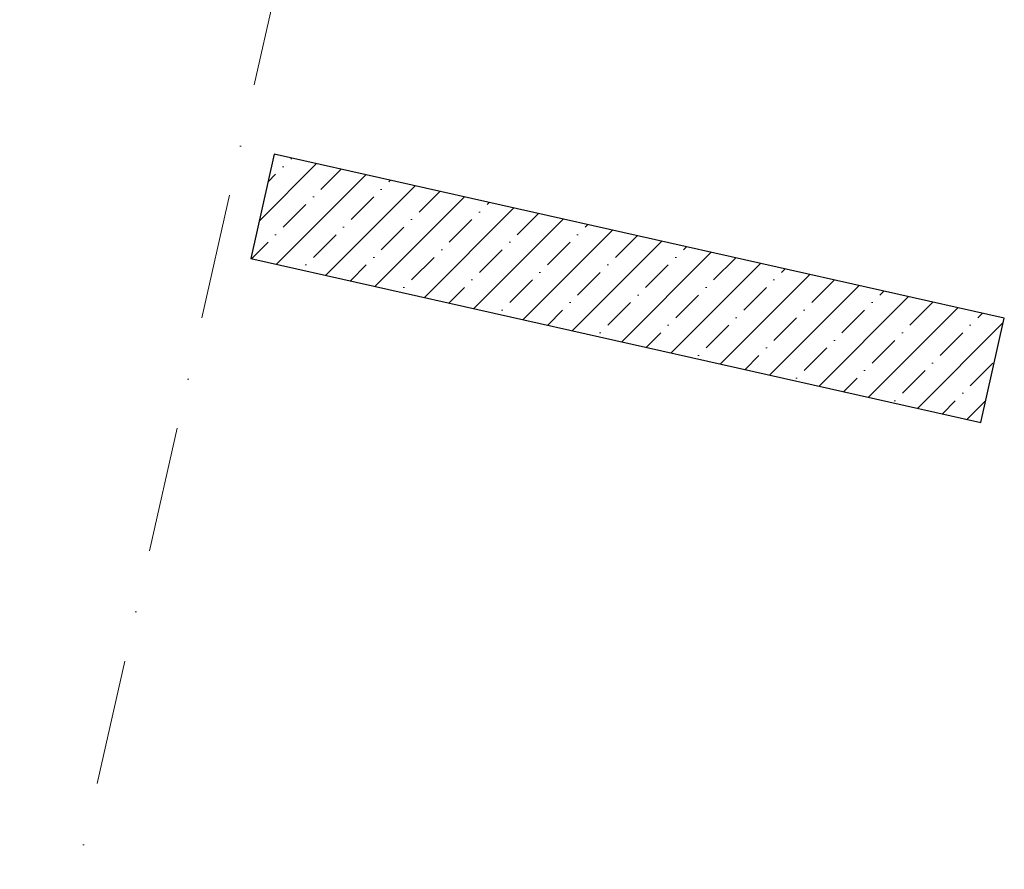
# Model space of a CAD drawing. Header units: millimetres. Extents: x -7218036 to -6920397, y 6117771 to 6333681.
# Tile 39 of 89: x -7181625 to -7178859, y 6139728 to 6142115. Entities that reach past the tile are written whole.
import ezdxf
from ezdxf.enums import TextEntityAlignment as Align

# ---------------------------------------------------------------- set-up
doc = ezdxf.new("R2010")
doc.units = ezdxf.units.MM
doc.header["$MEASUREMENT"] = 0
doc.linetypes.add('Штрихпунктирная', pattern=[670.277762, 352.777767, -176.388884, 0, -141.111112])
doc.layers.add('АР-Стены_внутренние_пилоны.АР', color=7, linetype='Continuous')
doc.layers.add('АР-Чертеж-Оси_Осевые размеры.АР', color=7, linetype='Continuous')
doc.layers.add('АР-Стены_внутренние_пилоны.АР_Ном._пера__1', color=7, linetype='Continuous', lineweight=30)
doc.layers.add('АР-Чертеж-Оси_Осевые размеры.АР_Ном._пера__120', color=7, linetype='Continuous', lineweight=0)
doc.styles.add('РЎР“Р•РќР•Р\xa0Р\x98Р\xa0_РЎРўР\x98Р›Р¬_3', font='GOTHIC.TTF')

# ---------------------------------------------------------------- blocks, each defined once
blk = doc.blocks.new('Стена_45_5', base_point=(-7180942.9, 6141590.7))
at = {"layer": 'АР-Стены_внутренние_пилоны.АР', "linetype": 'Continuous', "lineweight": 0, "true_color": 0x000000}
h = blk.add_hatch(dxfattribs=at)
h.set_pattern_fill('ЖЕЛЕЗОБЕТОН__PROJECT__0005', color=18, style=0, pattern_type=2)
h.set_pattern_definition([(45, (-6566190.34, 6562677.8), (-84.852814, 84.852814), []), (45, (-6566232.77, 6562720.22), (-84.852814, 84.852814), [90, -30, 0, -30])])
h.paths.add_polyline_path([(-7180975.8, 6141444.3), (-7178925.1, 6140983.7), (-7178859.4, 6141276.5), (-7180910.1, 6141737)])
at = {"layer": 'АР-Стены_внутренние_пилоны.АР_Ном._пера__1', "color": 7, "linetype": 'Continuous', "lineweight": 30, "flags": 128}
for points in [[(-7180910.1, 6141737), (-7180975.8, 6141444.3)], [(-7178859.4, 6141276.5), (-7180910.1, 6141737)], [(-7180975.8, 6141444.3), (-7178925.1, 6140983.7)], [(-7178925.1, 6140983.7), (-7178859.4, 6141276.5)]]:
    blk.add_lwpolyline(points, dxfattribs=at)
blk = doc.blocks.new('Стандартный Маркер Сетки[20]_5', base_point=(-7178760.6, 6151754.4))
at = {"layer": 'АР-Чертеж-Оси_Осевые размеры.АР_Ном._пера__120', "color": 7, "linetype": 'Штрихпунктирная', "lineweight": 0}
blk.add_line((-7178979.7, 6150778.7), (-7183542.2, 6130464.3), dxfattribs=at)
at = {"layer": 'АР-Чертеж-Оси_Осевые размеры.АР_Ном._пера__120', "color": 7, "lineweight": 0, "style": 'РЎР“Р•РќР•Р\xa0Р\x98Р\xa0_РЎРўР\x98Р›Р¬_3'}
blk.add_attdef('AC_MarkerText_1', text='', height=350, rotation=347.3417, dxfattribs=at).set_placement((-7183801, 6129181.8), align=Align.TOP_CENTER)
blk = doc.blocks.new('Стандартный Маркер Сетки[79]_5', base_point=(-7178760.6, 6151754.4))
at = {"layer": 'АР-Чертеж-Оси_Осевые размеры.АР_Ном._пера__120', "color": 7, "linetype": 'Штрихпунктирная', "lineweight": 0}
blk.add_line((-7178979.7, 6150778.7), (-7183542.2, 6130464.3), dxfattribs=at)
at = {"layer": 'АР-Чертеж-Оси_Осевые размеры.АР_Ном._пера__120', "color": 7, "lineweight": 0, "style": 'РЎР“Р•РќР•Р\xa0Р\x98Р\xa0_РЎРўР\x98Р›Р¬_3'}
blk.add_attdef('AC_MarkerText_1', text='', height=350, rotation=347.3417, dxfattribs=at).set_placement((-7183801, 6129181.8), align=Align.TOP_CENTER)

msp = doc.modelspace()

# ---------------------------------------------------------------- block references
at = {"layer": 'АР-Стены_внутренние_пилоны.АР', "color": 7, "lineweight": 0}
msp.add_blockref('Стена_45_5', (-7180942.9, 6141590.7), dxfattribs=at)
at = {"layer": 'АР-Чертеж-Оси_Осевые размеры.АР', "color": 8, "linetype": 'Continuous', "lineweight": 15}
for name in ['Стандартный Маркер Сетки[20]_5', 'Стандартный Маркер Сетки[79]_5']:
    msp.add_blockref(name, (-7178760.6, 6151754.4), dxfattribs=at)

doc.saveas('drawing.dxf')
